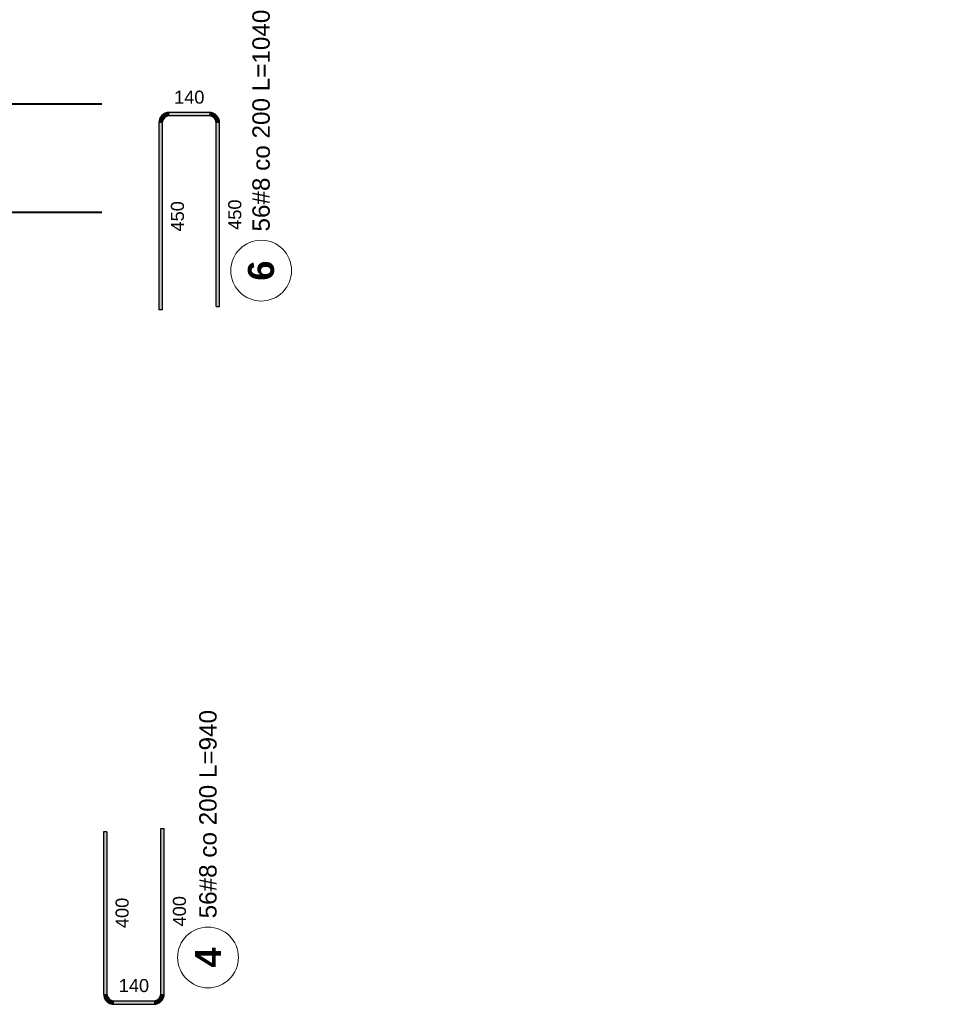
# Model space of a CAD drawing. Extents: x -1474 to 455485, y -109057 to 75879.
# Tile 20 of 22: x 423872 to 426033, y -93024 to -90756. Entities that reach past the tile are written whole.
import ezdxf

# ---------------------------------------------------------------- set-up
doc = ezdxf.new("R2010")
doc.units = 0
doc.header["$LTSCALE"] = 10
doc.header["$MEASUREMENT"] = 0
doc.layers.add('P-Linia1', color=3, linetype='Continuous', lineweight=40)
doc.layers.add('P-Wymiar', color=254, linetype='Continuous', lineweight=9)
doc.layers.add('RCAD_pręt wyrzucony', color=130, linetype='Continuous')
doc.styles.add('ROMANS', font='arial.ttf', dxfattribs={"width": 0.7})
doc.styles.add('style1', font='arial.ttf')
doc.styles.add('style3', font='arialbd.ttf')
doc.dimstyles.new('A25', dxfattribs={"dimscale": 27, "dimtxt": 1.75, "dimasz": 0.05, "dimexe": 0, "dimexo": 0, "dimgap": 1, "dimtad": 1, "dimdec": 4, "dimrnd": 1, "dimdsep": 46, "dimtxsty": 'ROMANS', "dimblk": '[[[[[[[[', "dimcen": 2, "dimdle": 2, "dimse1": 1, "dimse2": 1, "dimclrd": 256, "dimclrt": 1, "dimadec": 0, "dimazin": 0, "dimtfac": 1, "dimtdec": 4, "dimtix": 1, "dimtmove": 2, "dimatfit": 3, "dimldrblk": '[[[[[[[[', "dimfxl": 0, "dimtvp": 0.6, "dimtolj": 1, "dimlwd": -1, "dimarcsym": 0})

# ---------------------------------------------------------------- blocks, each defined once
blk = doc.blocks.new('[[[[[[[[')
at = {"layer": 'P-Wymiar'}
for p, q in [((0, 18), (0, -18)), ((-12.7, -12.7), (12.7, 12.7)), ((0, 0), (-4.6, 0))]:
    blk.add_line(p, q, dxfattribs=at)
blk = doc.blocks.new('*D174')
at = {"layer": 'Defpoints', "color": 0, "ltscale": 0.4, "transparency": 16777216}
for p in [(455460.3, -91200), (455460.3, -91200), (423170.5, -92800.1)]:
    blk.add_point(p, dxfattribs=at)
at = {"layer": 'P-Wymiar', "ltscale": 0.4, "transparency": 16777216}
blk.add_line((455460.3, -92798.7), (455460.3, -91201.4), dxfattribs=at)
at = {"layer": 'P-Wymiar', "ltscale": 0.4, "transparency": 16777216, "xscale": 1.35, "yscale": 1.35, "zscale": 1.35}
for p, rotation in [((455460.3, -91200), 90), ((455460.3, -92800.1), 270)]:
    blk.add_blockref('[[[[[[[[', p, dxfattribs=dict(at, rotation=rotation))
at = {"layer": 'P-Wymiar', "color": 1, "ltscale": 0.4, "transparency": 16777216, "insert": (455409.1, -92000), "char_height": 47.25, "attachment_point": 5, "rotation": 90, "style": 'ROMANS'}
blk.add_mtext('\\A1;1600', dxfattribs=at)
blk = doc.blocks.new('*D175')
at = {"layer": 'Defpoints', "color": 0, "ltscale": 0.4, "transparency": 16777216}
for p in [(422928.3, -90950), (455460.3, -90950), (455460.3, -91200)]:
    blk.add_point(p, dxfattribs=at)
at = {"layer": 'P-Wymiar', "ltscale": 0.4, "transparency": 16777216}
blk.add_line((455460.3, -91198.7), (455460.3, -90951.4), dxfattribs=at)
at = {"layer": 'P-Wymiar', "ltscale": 0.4, "transparency": 16777216, "xscale": 1.35, "yscale": 1.35, "zscale": 1.35}
for p, rotation in [((455460.3, -90950), 90), ((455460.3, -91200), 270)]:
    blk.add_blockref('[[[[[[[[', p, dxfattribs=dict(at, rotation=rotation))
at = {"layer": 'P-Wymiar', "color": 1, "ltscale": 0.4, "transparency": 16777216, "insert": (455409.1, -91075), "char_height": 47.25, "attachment_point": 5, "rotation": 90, "style": 'ROMANS'}
blk.add_mtext('\\A1;250', dxfattribs=at)

msp = doc.modelspace()

# ---------------------------------------------------------------- hatches: boundary and pattern name
at = {"layer": 'RCAD_pręt wyrzucony'}
h = msp.add_hatch(color=4, dxfattribs=at)
edge = h.paths.add_edge_path(flags=0)
edge.add_line((424216.40827, -90969.99592), (424216.40827, -90977.99592))
edge.add_arc((424216.40827, -90993.99592), 16, 90, 180)
edge.add_line((424200.40827, -90993.99592), (424192.40827, -90993.99592))
edge.add_arc((424216.40827, -90993.99592), 24, 450, 540, ccw=False)
for points in [[(424308.40827, -90969.99592), (424308.40827, -90977.99592), (424216.40827, -90977.99592), (424216.40827, -90969.99592)], [(424192.40827, -90993.99592), (424200.40827, -90993.99592), (424200.40827, -91424.61311), (424192.40827, -91424.61311)], [(424332.40827, -91416.93787), (424324.40827, -91416.93787), (424324.40827, -90993.99592), (424332.40827, -90993.99592)], [(424065.03707, -92627.30267), (424073.03707, -92627.30267), (424073.03707, -93000.24463), (424065.03707, -93000.24463)], [(424205.03707, -93000.24463), (424197.03707, -93000.24463), (424197.03707, -92619.62744), (424205.03707, -92619.62744)], [(424089.03707, -93024.24463), (424089.03707, -93016.24463), (424181.03707, -93016.24463), (424181.03707, -93024.24463)]]:
    msp.add_hatch(color=4, dxfattribs=at).paths.add_polyline_path(points, flags=0)
h = msp.add_hatch(color=4, dxfattribs=at)
edge = h.paths.add_edge_path(flags=0)
edge.add_line((424332.40827, -90993.99592), (424324.40827, -90993.99592))
edge.add_arc((424308.40827, -90993.99592), 16, 0, 90)
edge.add_line((424308.40827, -90977.99592), (424308.40827, -90969.99592))
edge.add_arc((424308.40827, -90993.99592), 24, 360, 450, ccw=False)
h = msp.add_hatch(color=4, dxfattribs=at)
edge = h.paths.add_edge_path(flags=0)
edge.add_line((424065.03707, -93000.24463), (424073.03707, -93000.24463))
edge.add_arc((424089.03707, -93000.24463), 16, -180, -90)
edge.add_line((424089.03707, -93016.24463), (424089.03707, -93024.24463))
edge.add_arc((424089.03707, -93000.24463), 24, 540, 630, ccw=False)
h = msp.add_hatch(color=4, dxfattribs=at)
edge = h.paths.add_edge_path(flags=0)
edge.add_line((424181.03707, -93024.24463), (424181.03707, -93016.24463))
edge.add_arc((424181.03707, -93000.24463), 16, -90, 0)
edge.add_line((424197.03707, -93000.24463), (424205.03707, -93000.24463))
edge.add_arc((424181.03707, -93000.24463), 24, 270, 360, ccw=False)

# ---------------------------------------------------------------- linework, layer by layer
at = {"layer": 'P-Linia1'}
for points in [[(423623.65621, -90950.01398), (424061.35779, -90950.01398)], [(423623.65549, -91200.0197), (424061.35706, -91200.0197)]]:
    msp.add_lwpolyline(points, dxfattribs=at)
at = {"layer": 'RCAD_pręt wyrzucony', "color": 4}
for p, q in [((424308.40827, -90969.99592), (424216.40827, -90969.99592)), ((424308.40827, -90977.99592), (424216.40827, -90977.99592)), ((424192.40827, -90993.99592), (424192.40827, -91424.61311)), ((424200.40827, -90993.99592), (424200.40827, -91424.61311)), ((424324.40827, -91416.93787), (424324.40827, -90993.99592)), ((424332.40827, -91416.93787), (424332.40827, -90993.99592)), ((424324.40827, -91416.93787), (424332.40827, -91416.93787)), ((424200.40827, -91424.61311), (424192.40827, -91424.61311)), ((424065.03707, -92627.30267), (424065.03707, -93000.24463)), ((424073.03707, -92627.30267), (424065.03707, -92627.30267)), ((424073.03707, -92627.30267), (424073.03707, -93000.24463)), ((424197.03707, -93000.24463), (424197.03707, -92619.62744)), ((424197.03707, -92619.62744), (424205.03707, -92619.62744)), ((424205.03707, -93000.24463), (424205.03707, -92619.62744)), ((424089.03707, -93016.24463), (424181.03707, -93016.24463)), ((424089.03707, -93024.24463), (424181.03707, -93024.24463))]:
    msp.add_line(p, q, dxfattribs=at)
at = {"layer": 'RCAD_pręt wyrzucony', "color": 8, "lineweight": 0}
for centre in [(424428.02769, -91334.36121), (424305.67596, -92916.31797)]:
    msp.add_circle(centre, 70, dxfattribs=at)
at = {"layer": 'RCAD_pręt wyrzucony', "color": 4}
for centre, radius, start, end in [((424216.40827, -90993.99592), 24, 90, 180), ((424216.40827, -90993.99592), 16, 90, 180), ((424308.40827, -90993.99592), 24, 360, 90), ((424308.40827, -90993.99592), 16, 0, 90), ((424089.03707, -93000.24463), 24, 180, 270), ((424089.03707, -93000.24463), 16, 180, 270), ((424181.03707, -93000.24463), 16, 270, 360), ((424181.03707, -93000.24463), 24, 270, 0)]:
    msp.add_arc(centre, radius, start, end, dxfattribs=at)

# ---------------------------------------------------------------- texts
at = {"layer": 'RCAD_pręt wyrzucony', "color": 2, "char_height": 40, "attachment_point": 4, "rotation": 90, "style": 'style1'}
for s, insert in [('56#8 co 200 L=1040', (424428.02769, -91244.36121)), ('56#8 co 200 L=940', (424305.67596, -92826.31797))]:
    msp.add_mtext(s, dxfattribs=dict(at, insert=insert))
at = {"layer": 'RCAD_pręt wyrzucony', "color": 1, "char_height": 30, "attachment_point": 5, "style": 'style1'}
for insert in [(424262.40827, -90934.99592), (424135.03707, -92981.24463)]:
    msp.add_mtext('140', dxfattribs=dict(at, insert=insert))
at = {"layer": 'RCAD_pręt wyrzucony', "color": 1, "attachment_point": 5, "rotation": 90}
for s, insert, char_height, style in [('450', (424235.40827, -91209.30451), 30, 'style1'), ('450', (424367.40827, -91205.46689), 30, 'style1'), ('6', (424428.02769, -91334.36121), 60, 'style3'), ('400', (424240.03707, -92809.93603), 30, 'style1'), ('400', (424108.03707, -92813.77365), 30, 'style1'), ('4', (424305.67596, -92916.31797), 60, 'style3')]:
    msp.add_mtext(s, dxfattribs=dict(at, insert=insert, char_height=char_height, style=style))

# ---------------------------------------------------------------- dimensions: what is measured, and where the dimension line sits
at = {"layer": 'P-Wymiar', "ltscale": 0.4}
for base, p1, p2, picture, middle in [((455460.27254, -90950.01936), (455460.27254, -91200.01398), (422928.31835, -90950.01936), '*D175', (455409.14797, -91075.01667)), ((455460.27254, -91200.01398), (423170.50174, -92800.06981), (455460.27254, -91200.01398), '*D174', (455409.14797, -92000.0419))]:
    dim = msp.add_linear_dim(base=base, p1=p1, p2=p2, angle=90, dimstyle='A25', dxfattribs=at)
    dim.commit()
    dim.dimension.update_dxf_attribs({"geometry": picture, "text_midpoint": middle})

doc.saveas('drawing.dxf')
